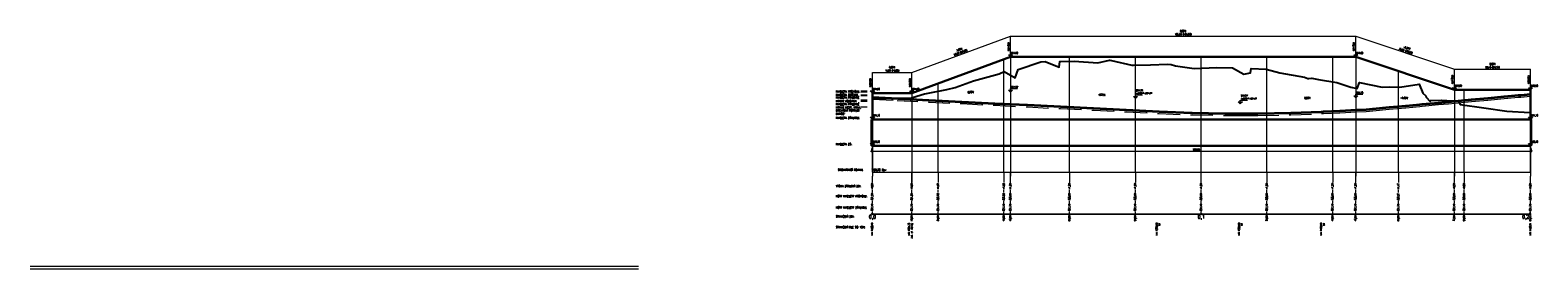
# Model space of a CAD drawing. Header units: metres. Extents: x -643625 to -624851, y -1065677 to -1062422.
# Tile 3 of 4: x -625309 to -624851, y -1064180 to -1064107. Entities that reach past the tile are written whole.
import ezdxf

# ---------------------------------------------------------------- set-up
doc = ezdxf.new("R2010")
doc.units = ezdxf.units.M
doc.linetypes.add('ČÁRKOVANÁ2', pattern=[9.525, 6.35, -3.175])
doc.layers.get('0').update_dxf_attribs({"lineweight": 9})
doc.layers.get('Defpoints').update_dxf_attribs({"lineweight": 15})
for name, color, linetype, lineweight in [('100-hrany komunikace', 1, 'Continuous', 18), ('100-popisky', 1, 'Continuous', 18), ('C3D-NLINIE', 1, 'Continuous', 15), ('C3D-PROFIL-NIVELETA', 1, 'Continuous', 30), ('C3D-PROFIL-POPIS', 7, 'Continuous', 15), ('C3D-PROFIL-POPIS-NIVELETA', 1, 'Continuous', 15), ('C3D-PROFIL-TEREN', 7, 'Continuous', 25), ('C3D-ZOBPROF-OSY-NADPIS', 7, 'Continuous', 15), ('C3D-ZOBPROF-PROUZEK-POPIS', 7, 'Continuous', 15), ('C3D-ZOBPROF-PROUZEK-TEREN', 7, 'Continuous', 15), ('C3D-ZOBPROF-RASTR-VERHL', 7, 'Continuous', 15), ('C3D-ZOBPROF-RASTR-VERVEDL', 7, 'Continuous', 15), ('C3D-ZOBPROF-SROV-ROVINA', 7, 'Continuous', 15), ('XREF', 7, 'Continuous', 13)]:
    doc.layers.add(name, color=color, linetype=linetype, lineweight=lineweight)
doc.styles.add('Romans2mm', font='romans.shx', dxfattribs={"width": 0.8, "height": 2})
doc.styles.get("Standard").update_dxf_attribs({"font": 'romans.shx', "width": 0.8})
doc.dimstyles.new('Koty2mm CS', dxfattribs={"dimtxt": 2, "dimasz": 2, "dimexe": 1.2, "dimexo": 0.1, "dimgap": 0.3, "dimtad": 1, "dimrnd": 0.05, "dimzin": 0, "dimtxsty": 'Romans2mm', "dimblk": 'OBLIQUE', "dimcen": 2, "dimdle": 1.2, "dimclrd": 256, "dimclre": 256, "dimclrt": 256, "dimadec": 0, "dimazin": 0, "dimtfac": 1, "dimtix": 1, "dimtmove": 0, "dimatfit": 3, "dimfxl": 3, "dimfxlon": 1, "dimtolj": 1, "dimtzin": 0, "dimlwd": -1, "dimlwe": -1, "dimarcsym": 0})

# ---------------------------------------------------------------- blocks, each defined once
blk = doc.blocks.new('PP-sipka')
at = {"color": 0, "linetype": 'ByBlock', "lineweight": -2}
for p, q in [((0, 0), (-4, 4)), ((-4, 4), (4, 4)), ((4, 4), (0, 0))]:
    blk.add_line(p, q, dxfattribs=at)
blk = doc.blocks.new('_Oblique')
at = {"color": 0, "linetype": 'ByBlock', "lineweight": -2}
blk.add_line((-0.5, -0.5), (0.5, 0.5), dxfattribs=at)
blk = doc.blocks.new('*D108')
at = {"layer": '100-popisky', "transparency": 16777216}
for p, q in [((-625053.94, -1064144.15), (-624852.69, -1064144.15)), ((-625053.64, -1064143.4), (-625053.64, -1064144.45)), ((-624852.99, -1064143.4), (-624852.99, -1064144.45))]:
    blk.add_line(p, q, dxfattribs=at)
at = {"layer": 'Defpoints', "color": 0, "lineweight": 30, "transparency": 16777216}
for p in [(-625053.64, -1064138.53), (-624852.99, -1064138.9), (-624852.99, -1064144.15)]:
    blk.add_point(p, dxfattribs=at)
at = {"layer": '100-popisky', "transparency": 16777216, "xscale": 0.5, "yscale": 0.5, "zscale": 0.5, "rotation": 180}
blk.add_blockref('_Oblique', (-625053.64, -1064144.15), dxfattribs=at)
at = {"layer": '100-popisky', "transparency": 16777216, "xscale": 0.5, "yscale": 0.5, "zscale": 0.5}
blk.add_blockref('_Oblique', (-624852.99, -1064144.15), dxfattribs=at)
at = {"layer": '100-popisky', "transparency": 16777216, "insert": (-624954.87, -1064143.78), "char_height": 0.5, "attachment_point": 5, "style": 'Romans2mm'}
blk.add_mtext('\\A1;200,65', dxfattribs=at)

msp = doc.modelspace()

# ---------------------------------------------------------------- linework, layer by layer
at = {"layer": '100-hrany komunikace'}
for points in [[(-625011.388, -1064126.287), (-625011.388, -1064125.152), (-625009.22, -1064125.152)], [(-624973.388, -1064128.187), (-624973.388, -1064127.052), (-624971.22, -1064127.052)], [(-624941.488, -1064129.782), (-624941.488, -1064128.647), (-624939.32, -1064128.647)], [(-624906.388, -1064128.027), (-624906.388, -1064126.892), (-624904.22, -1064126.892)]]:
    msp.add_lwpolyline(points, dxfattribs=at)
at = {"layer": 'C3D-NLINIE', "color": 7, "linetype": 'ČÁRKOVANÁ2'}
msp.add_line((-624856.221, -1064127.731), (-624853.242, -1064127.455), dxfattribs=at)
at = {"layer": 'C3D-NLINIE', "color": 40, "linetype": 'Continuous', "lineweight": 35}
for points in [[(-625056.855, -1064128.77), (-625054.941, -1064128.77)], [(-625053.388, -1064127.739), (-625045.68, -1064128.146), (-625036.169, -1064128.647), (-625026.169, -1064129.149), (-625016.169, -1064129.651), (-625006.169, -1064130.152), (-624996.169, -1064130.654), (-624986.169, -1064131.155), (-624976.169, -1064131.657), (-624966.169, -1064132.158), (-624956.169, -1064132.559), (-624946.169, -1064132.759), (-624941.23, -1064132.784), (-624936.169, -1064132.758), (-624926.169, -1064132.556), (-624916.788, -1064132.183), (-624916.17, -1064132.152), (-624911.174, -1064131.9), (-624906.178, -1064131.648), (-624903.181, -1064131.497), (-624901.182, -1064131.311), (-624896.187, -1064130.847), (-624891.191, -1064130.382), (-624886.846, -1064129.978), (-624886.195, -1064129.918), (-624881.2, -1064129.453), (-624878.202, -1064129.174), (-624876.204, -1064128.989), (-624871.208, -1064128.524), (-624866.213, -1064128.06), (-624861.217, -1064127.595), (-624856.905, -1064127.194), (-624856.221, -1064127.131), (-624853.242, -1064126.855)]]:
    msp.add_lwpolyline(points, dxfattribs=at)
at = {"layer": 'C3D-NLINIE', "color": 40, "linetype": 'ČÁRKOVANÁ2', "lineweight": 15}
for points in [[(-625053.388, -1064128.35), (-625045.874, -1064128.746), (-625036.167, -1064129.247), (-625026.167, -1064129.749), (-625016.167, -1064130.251), (-625006.167, -1064130.752), (-624996.167, -1064131.254), (-624986.167, -1064131.755), (-624976.167, -1064132.257), (-624966.167, -1064132.758), (-624956.167, -1064133.159), (-624946.168, -1064133.359), (-624941.228, -1064133.384), (-624936.168, -1064133.358), (-624926.168, -1064133.156), (-624916.786, -1064132.783), (-624916.168, -1064132.752), (-624911.173, -1064132.5), (-624906.178, -1064132.248), (-624903.181, -1064132.097), (-624901.183, -1064131.911), (-624896.188, -1064131.447), (-624891.193, -1064130.982), (-624886.849, -1064130.578), (-624886.198, -1064130.518), (-624881.203, -1064130.053), (-624878.206, -1064129.774), (-624876.208, -1064129.589), (-624871.213, -1064129.124), (-624866.219, -1064128.66), (-624861.224, -1064128.195), (-624856.913, -1064127.794), (-624856.228, -1064127.731)], [(-625056.855, -1064130.721), (-625054.941, -1064130.721)]]:
    msp.add_lwpolyline(points, dxfattribs=at)
at = {"layer": 'C3D-PROFIL-NIVELETA', "color": 1, "linetype": 'Continuous', "lineweight": 30}
for p, q in [((-625053.638, -1064134.528), (-624852.992, -1064134.528)), ((-625053.638, -1064142.528), (-624852.992, -1064142.528))]:
    msp.add_line(p, q, dxfattribs=at)
for points in [[(-625053.388, -1064126.528), (-625041.388, -1064126.528), (-625011.388, -1064115.528), (-624906.388, -1064115.528), (-624876.388, -1064125.528), (-624853.242, -1064125.528)], [(-625056.855, -1064126.1), (-625054.941, -1064126.1)], [(-625053.388, -1064126.528), (-625053.388, -1064134.528)], [(-624853.242, -1064125.528), (-624853.242, -1064134.528)], [(-625053.638, -1064134.528), (-625053.638, -1064142.528)], [(-624852.992, -1064134.528), (-624852.992, -1064142.528)]]:
    msp.add_lwpolyline(points, dxfattribs=at)
at = {"layer": 'C3D-PROFIL-POPIS', "color": 7, "linetype": 'Continuous', "lineweight": 15}
for p, q in [((-625011.388, -1064115.528), (-625011.388, -1064151.778)), ((-624906.388, -1064115.528), (-624906.388, -1064151.778)), ((-625053.388, -1064126.528), (-625053.388, -1064151.778)), ((-625041.388, -1064126.528), (-625041.388, -1064151.778)), ((-624876.388, -1064125.528), (-624876.388, -1064151.778)), ((-624853.242, -1064125.528), (-624853.242, -1064151.778))]:
    msp.add_line(p, q, dxfattribs=at)
at = {"layer": 'C3D-PROFIL-POPIS-NIVELETA', "color": 1, "linetype": 'Continuous', "lineweight": 15}
for p, q in [((-625041.388, -1064120.278), (-625011.388, -1064109.278)), ((-625011.388, -1064115.528), (-625011.388, -1064109.278)), ((-625011.388, -1064115.528), (-625011.388, -1064109.278)), ((-625011.388, -1064109.278), (-624906.388, -1064109.278)), ((-624906.388, -1064115.528), (-624906.388, -1064109.278)), ((-624906.388, -1064115.528), (-624906.388, -1064109.278)), ((-624906.388, -1064109.278), (-624876.388, -1064119.278)), ((-624876.388, -1064125.528), (-624876.388, -1064119.278)), ((-624876.388, -1064125.528), (-624876.388, -1064119.278)), ((-624876.388, -1064119.278), (-624853.242, -1064119.278)), ((-624853.242, -1064125.528), (-624853.242, -1064119.278)), ((-625053.388, -1064126.528), (-625053.388, -1064120.278)), ((-625053.388, -1064120.278), (-625041.388, -1064120.278)), ((-625041.388, -1064126.528), (-625041.388, -1064120.278)), ((-625041.388, -1064126.528), (-625041.388, -1064120.278)), ((-625053.388, -1064134.528), (-625053.388, -1064133.028)), ((-624853.242, -1064134.528), (-624853.242, -1064133.028)), ((-625053.388, -1064142.528), (-625053.388, -1064141.028)), ((-624853.242, -1064142.528), (-624853.242, -1064141.028))]:
    msp.add_line(p, q, dxfattribs=at)
at = {"layer": 'C3D-PROFIL-TEREN', "color": 7, "linetype": 'Continuous', "lineweight": 25}
for points in [[(-625053.388, -1064128.167), (-625051.561, -1064128.213), (-625041.458, -1064127.93), (-625041.388, -1064127.929), (-625041.221, -1064127.877), (-625037.475, -1064126.735), (-625036.93, -1064126.673), (-625030.714, -1064125.422), (-625028.194, -1064124.851), (-625022.673, -1064122.793), (-625014.796, -1064120.65), (-625013.294, -1064120.024), (-625009.95, -1064121.915), (-625009.041, -1064119.418), (-625002.187, -1064117.069), (-625000.841, -1064116.907), (-624996.545, -1064118.635), (-624996.367, -1064116.93), (-624992.017, -1064116.794), (-624984.764, -1064117.301), (-624981.278, -1064116.547), (-624981.236, -1064116.546), (-624981.193, -1064116.543), (-624980.695, -1064116.668), (-624974.47, -1064118.059), (-624973.983, -1064118.092), (-624968.773, -1064117.951), (-624963.578, -1064117.733), (-624962.556, -1064117.894), (-624961.22, -1064118.238), (-624955.483, -1064119.105), (-624948.654, -1064118.792), (-624943.832, -1064118.874), (-624940.398, -1064120.794), (-624938.358, -1064120.345), (-624938.21, -1064119.024), (-624933.652, -1064119.234), (-624929.468, -1064120.349), (-624921.951, -1064121.712), (-624920.998, -1064122.088), (-624920.692, -1064122.136), (-624919.782, -1064122.017), (-624917.679, -1064122.361), (-624912.142, -1064123.329), (-624907.919, -1064124.719), (-624905.933, -1064125.102), (-624905.214, -1064123.368), (-624898.376, -1064124.689), (-624896.229, -1064124.678), (-624893.007, -1064124.717), (-624887.053, -1064123.818), (-624885.945, -1064126.596), (-624885.094, -1064127.369), (-624885.016, -1064127.827), (-624883.724, -1064129.062), (-624883.617, -1064128.743), (-624880.421, -1064128.723), (-624880.393, -1064128.738), (-624876.923, -1064128.867), (-624876.116, -1064128.9), (-624875.138, -1064129.134), (-624874.604, -1064130.026), (-624867.436, -1064130.98), (-624860.422, -1064131.991), (-624853.451, -1064132.41), (-624853.242, -1064132.412)], [(-625056.855, -1064127.147), (-625054.941, -1064127.147)]]:
    msp.add_lwpolyline(points, dxfattribs=at)
at = {"layer": 'C3D-ZOBPROF-PROUZEK-POPIS', "color": 7, "linetype": 'Continuous', "lineweight": 15, "extrusion": (0, 0, -1)}
for centre, start, end in [((625053.388, -1064163.278), 231.34019, 51.34019), ((625053.388, -1064163.278), 51.34019, 231.34019), ((624953.388, -1064163.278), 231.34019, 51.34019), ((624953.388, -1064163.278), 51.34019, 231.34019), ((624853.388, -1064163.278), 231.34019, 51.34019), ((624853.388, -1064163.278), 51.34019, 231.34019)]:
    msp.add_arc(centre, 0.223, start, end, dxfattribs=at)
at = {"layer": 'C3D-ZOBPROF-PROUZEK-POPIS', "color": 7, "linetype": 'Continuous', "lineweight": 15}
msp.add_3dface([(-625053.388, -1064163.353), (-624853.242, -1064163.353), (-624853.242, -1064163.278), (-625053.388, -1064163.278)], dxfattribs=at)
at = {"layer": 'C3D-ZOBPROF-PROUZEK-TEREN', "color": 7, "linetype": 'Continuous', "lineweight": 15}
for p, q in [((-625041.388, -1064153.702), (-625041.388, -1064150.528)), ((-625041.388, -1064150.528), (-625041.388, -1064153.702)), ((-625033.388, -1064150.528), (-625033.388, -1064153.74)), ((-625013.388, -1064150.528), (-625013.388, -1064153.702)), ((-625011.388, -1064153.702), (-625011.388, -1064150.528)), ((-624993.388, -1064150.528), (-624993.388, -1064153.702)), ((-624973.388, -1064150.528), (-624973.388, -1064153.702)), ((-624953.388, -1064153.702), (-624953.388, -1064150.528)), ((-624933.388, -1064150.528), (-624933.388, -1064153.702)), ((-624913.388, -1064150.528), (-624913.388, -1064153.702)), ((-624906.388, -1064153.702), (-624906.388, -1064150.528)), ((-624893.388, -1064150.528), (-624893.388, -1064153.702)), ((-624876.388, -1064153.702), (-624876.388, -1064150.528)), ((-624873.388, -1064150.528), (-624873.388, -1064153.702)), ((-625053.388, -1064153.702), (-625053.388, -1064151.778)), ((-625053.388, -1064156.723), (-625053.388, -1064155.973)), ((-625041.388, -1064156.723), (-625041.388, -1064155.973)), ((-625041.388, -1064156.723), (-625041.388, -1064155.973)), ((-625033.388, -1064156.742), (-625033.388, -1064155.992)), ((-625013.388, -1064156.723), (-625013.388, -1064155.973)), ((-625011.388, -1064156.723), (-625011.388, -1064155.973)), ((-624993.388, -1064156.723), (-624993.388, -1064155.973)), ((-624973.388, -1064156.723), (-624973.388, -1064155.973)), ((-624953.388, -1064156.723), (-624953.388, -1064155.973)), ((-624933.388, -1064156.723), (-624933.388, -1064155.973)), ((-624913.388, -1064156.723), (-624913.388, -1064155.973)), ((-624906.388, -1064156.723), (-624906.388, -1064155.973)), ((-624893.388, -1064156.723), (-624893.388, -1064155.973)), ((-624876.388, -1064156.723), (-624876.388, -1064155.973)), ((-624873.388, -1064156.723), (-624873.388, -1064155.973)), ((-624853.242, -1064153.702), (-624853.242, -1064151.778)), ((-624853.242, -1064156.723), (-624853.242, -1064155.973)), ((-625053.388, -1064160.028), (-625053.388, -1064159.278)), ((-625041.388, -1064160.028), (-625041.388, -1064159.278)), ((-625041.388, -1064160.028), (-625041.388, -1064159.278)), ((-625033.388, -1064160.028), (-625033.388, -1064159.278)), ((-625013.388, -1064160.028), (-625013.388, -1064159.278)), ((-625011.388, -1064160.028), (-625011.388, -1064159.278)), ((-624993.388, -1064160.028), (-624993.388, -1064159.278)), ((-624973.388, -1064160.028), (-624973.388, -1064159.278)), ((-624953.388, -1064160.028), (-624953.388, -1064159.278)), ((-624933.388, -1064160.028), (-624933.388, -1064159.278)), ((-624913.388, -1064160.028), (-624913.388, -1064159.278)), ((-624906.388, -1064160.028), (-624906.388, -1064159.278)), ((-624893.388, -1064160.028), (-624893.388, -1064159.278)), ((-624876.388, -1064160.028), (-624876.388, -1064159.278)), ((-624873.388, -1064160.028), (-624873.388, -1064159.278)), ((-624853.242, -1064160.028), (-624853.242, -1064159.278)), ((-625053.388, -1064163.278), (-625053.388, -1064162.528)), ((-625041.388, -1064163.278), (-625041.388, -1064162.528)), ((-625041.388, -1064163.278), (-625041.388, -1064162.528)), ((-625033.388, -1064163.278), (-625033.388, -1064162.528)), ((-625013.388, -1064163.278), (-625013.388, -1064162.528)), ((-625011.388, -1064163.278), (-625011.388, -1064162.528)), ((-624993.388, -1064163.278), (-624993.388, -1064162.528)), ((-624973.388, -1064163.278), (-624973.388, -1064162.528)), ((-624953.388, -1064163.278), (-624953.388, -1064162.528)), ((-624933.388, -1064163.278), (-624933.388, -1064162.528)), ((-624913.388, -1064163.278), (-624913.388, -1064162.528)), ((-624906.388, -1064163.278), (-624906.388, -1064162.528)), ((-624893.388, -1064163.278), (-624893.388, -1064162.528)), ((-624876.388, -1064163.278), (-624876.388, -1064162.528)), ((-624873.388, -1064163.278), (-624873.388, -1064162.528)), ((-624853.388, -1064163.278), (-624853.388, -1064162.528)), ((-624853.242, -1064163.278), (-624853.242, -1064162.528))]:
    msp.add_line(p, q, dxfattribs=at)
at = {"layer": 'C3D-ZOBPROF-RASTR-VERHL', "color": 7, "linetype": 'Continuous', "lineweight": 15}
for p, q in [((-624953.388, -1064150.528), (-624953.388, -1064115.528)), ((-625053.388, -1064150.528), (-625053.388, -1064126.528)), ((-624853.242, -1064150.528), (-624853.242, -1064125.528))]:
    msp.add_line(p, q, dxfattribs=at)
at = {"layer": 'C3D-ZOBPROF-RASTR-VERVEDL', "color": 7, "linetype": 'Continuous', "lineweight": 15}
for p, q in [((-625013.388, -1064150.528), (-625013.388, -1064116.262)), ((-624993.388, -1064150.528), (-624993.388, -1064115.528)), ((-624973.388, -1064150.528), (-624973.388, -1064115.528)), ((-624933.388, -1064150.528), (-624933.388, -1064115.528)), ((-624913.388, -1064150.528), (-624913.388, -1064115.528)), ((-625033.388, -1064150.528), (-625033.388, -1064123.595)), ((-624893.388, -1064150.528), (-624893.388, -1064119.862)), ((-624873.388, -1064150.528), (-624873.388, -1064125.528))]:
    msp.add_line(p, q, dxfattribs=at)
at = {"layer": 'C3D-ZOBPROF-SROV-ROVINA', "color": 7, "linetype": 'Continuous', "lineweight": 15}
msp.add_line((-625053.388, -1064150.528), (-624853.242, -1064150.528), dxfattribs=at)
at = {"layer": 'XREF'}
for points in [[(-625309.497, -1064179.128), (-625124.497, -1064179.128)], [(-625309.497, -1064179.928), (-625124.497, -1064179.928)]]:
    msp.add_lwpolyline(points, dxfattribs=at)

# ---------------------------------------------------------------- block references
at = {"layer": 'C3D-PROFIL-POPIS-NIVELETA', "color": 1, "linetype": 'Continuous', "lineweight": 15, "xscale": 0.15625, "yscale": 0.15625, "zscale": 0.15625}
for p in [(-625011.388, -1064115.528), (-624906.388, -1064115.528), (-625053.388, -1064126.528), (-625041.388, -1064126.528), (-625011.388, -1064126.287), (-624973.388, -1064128.187), (-624906.388, -1064128.027), (-624876.388, -1064125.528), (-624853.242, -1064125.528), (-624853.242, -1064125.528), (-624941.488, -1064129.782), (-625053.388, -1064134.528), (-624853.242, -1064134.528), (-625053.388, -1064142.528), (-624853.242, -1064142.528)]:
    msp.add_blockref('PP-sipka', p, dxfattribs=at)

# ---------------------------------------------------------------- texts
at = {"layer": 'C3D-PROFIL-POPIS-NIVELETA', "color": 1, "linetype": 'Continuous', "lineweight": 15}
for s, insert, char_height, attachment_point in [('105,00 (105,00)', (-624958.888, -1064109.091), 0.5, 8), ('0,00%', (-624958.888, -1064108.091), 0.5, 8), ('233,00', (-625011.201, -1064114.716), 0.5, 7), ('233,00', (-624906.201, -1064114.716), 0.5, 7), ('12,00 (12,00)', (-625047.388, -1064120.091), 0.5, 8), ('0,00%', (-625047.388, -1064119.091), 0.5, 8), ('23,15 (23,15)', (-624864.815, -1064119.091), 0.5, 8), ('0,00%', (-624864.815, -1064118.091), 0.5, 8), ('232,00', (-624876.201, -1064124.716), 0.5, 7), ('232,00', (-624853.054, -1064124.716), 0.5, 7), ('232,00', (-624853.054, -1064124.716), 0.5, 7), ('NIVELETA VRCHOLU:', (-625064.451, -1064126.046), 0.625, 4), ('NIVELETA TERÉNU:', (-625064.451, -1064127.046), 0.625, 4), ('231,90', (-625053.201, -1064125.716), 0.5, 7), ('231,90', (-625041.201, -1064125.716), 0.5, 7), ('231,92', (-625011.201, -1064125.039), 0.5, 7), ('231,73\\Pvyústění potrubí', (-624973.201, -1064126.939), 0.5, 7), ('231,57\\Pvyústění potrubí', (-624941.301, -1064128.534), 0.5, 7), ('231,75', (-624906.201, -1064126.779), 0.5, 7), ('231,10', (-625053.201, -1064133.716), 0.5, 7), ('231,10', (-624853.054, -1064133.716), 0.5, 7), ('NIVELETA ZÁKLADU:', (-625064.451, -1064134.046), 0.625, 4), ('NIVELETA ZS:', (-625064.451, -1064142.046), 0.625, 4), ('230,30', (-625053.201, -1064141.716), 0.5, 7), ('230,30', (-624853.054, -1064141.716), 0.5, 7)]:
    msp.add_mtext(s, dxfattribs=dict(at, insert=insert, char_height=char_height, attachment_point=attachment_point))
at = {"layer": 'C3D-PROFIL-POPIS-NIVELETA', "color": 1, "linetype": 'Continuous', "lineweight": 15, "char_height": 0.5, "attachment_point": 8}
for s, insert, rotation in [('30,00 (30,00)', (-625026.453, -1064114.602), 20.1363), ('3,67%', (-625026.797, -1064113.664), 20.1363), ('0,04200', (-625011.576, -1064112.403), 90), ('0,14700', (-624906.576, -1064112.403), 90), ('30,00 (30,00)', (-624891.329, -1064114.101), 341.56505), ('-3,33%', (-624891.012, -1064113.152), 341.56505), ('0,00000', (-625053.576, -1064123.403), 90), ('0,01200', (-625041.576, -1064123.403), 90), ('0,17700', (-624876.576, -1064122.403), 90), ('0,20015', (-624853.429, -1064122.403), 90), ('0,20015', (-624853.429, -1064122.403), 90), ('0,50%', (-625023.47, -1064126.643), 2.99501), ('-0,50%', (-624983.71, -1064127.423), 357.00499), ('0,50%', (-624921.073, -1064128.422), 2.99501), ('-0,50%', (-624891.703, -1064128.422), 357.00499)]:
    msp.add_mtext(s, dxfattribs=dict(at, insert=insert, rotation=rotation))
at = {"layer": 'C3D-PROFIL-POPIS-NIVELETA', "color": 40, "linetype": 'Continuous', "lineweight": 15, "char_height": 0.625, "attachment_point": 4}
for s, insert in [('NIVELETA PŘILEHLÉ\\PHRANY VOZOVKY:', (-625064.451, -1064128.436)), ('NIVELETA PŘILEHLÉ\\PHRANY NEZP. KRAJ.:', (-625064.451, -1064130.387)), ('DRENÁŽNÍ POTRUBÍ\\PDN150:', (-625064.451, -1064132.338))]:
    msp.add_mtext(s, dxfattribs=dict(at, insert=insert))
at = {"layer": 'C3D-ZOBPROF-OSY-NADPIS', "color": 7, "linetype": 'Continuous', "lineweight": 15, "insert": (-625056.513, -1064149.528), "char_height": 0.625, "attachment_point": 2}
msp.add_mtext('SROVNÁVACÍ ROVINA:       229,50 Bpv', dxfattribs=at)
at = {"layer": 'C3D-ZOBPROF-PROUZEK-POPIS', "color": 7, "linetype": 'Continuous', "lineweight": 15, "char_height": 1.125, "attachment_point": 5}
for s, insert in [('0,0', (-625053.367, -1064164.278)), ('0,1', (-624953.388, -1064164.278)), ('0,2', (-624854.707, -1064164.278))]:
    msp.add_mtext(s, dxfattribs=dict(at, insert=insert))
at = {"layer": 'C3D-ZOBPROF-PROUZEK-TEREN', "color": 7, "linetype": 'Continuous', "lineweight": 15, "char_height": 0.625, "attachment_point": 4}
for s, insert in [('{\\C1;VÝŠKA ZÁRUBNÍ ZDI:}', (-625064.451, -1064154.81)), ('{\\C1;KÓTY NIVELETY VRCHOLU:}', (-625064.451, -1064157.843)), ('STANIČENÍ ZDI:', (-625064.451, -1064164.028)), ('STANIČENÍ DLE SO 101:', (-625064.451, -1064167.272))]:
    msp.add_mtext(s, dxfattribs=dict(at, insert=insert))
at = {"layer": 'C3D-ZOBPROF-PROUZEK-TEREN', "color": 7, "linetype": 'Continuous', "lineweight": 15, "char_height": 0.5, "rotation": 90}
for s, insert, attachment_point in [('{\\C1;+0,80}', (-625053.388, -1064155.785), 4), ('{\\C1;+0,80}', (-625041.388, -1064155.785), 4), ('{\\C1;+0,80}', (-625041.388, -1064155.785), 4), ('{\\C1;+1,09}', (-625033.388, -1064155.804), 4), ('{\\C1;+1,83}', (-625013.388, -1064155.785), 4), ('{\\C1;+1,90}', (-625011.388, -1064155.785), 4), ('{\\C1;+1,90}', (-624993.388, -1064155.785), 4), ('{\\C1;+1,90}', (-624973.388, -1064155.785), 4), ('{\\C1;+1,90}', (-624953.388, -1064155.785), 4), ('{\\C1;+1,90}', (-624933.388, -1064155.785), 4), ('{\\C1;+1,90}', (-624913.388, -1064155.785), 4), ('{\\C1;+1,90}', (-624906.388, -1064155.785), 4), ('{\\C1;+1,47}', (-624893.388, -1064155.785), 4), ('{\\C1;+0,90}', (-624876.388, -1064155.785), 4), ('{\\C1;+0,90}', (-624873.388, -1064155.785), 4), ('{\\C1;+0,90}', (-624853.242, -1064155.785), 4), ('{\\C1;231,90}', (-625053.388, -1064159.091), 4), ('{\\C1;231,90}', (-625041.388, -1064159.091), 4), ('{\\C1;231,90}', (-625041.388, -1064159.091), 4), ('{\\C1;232,19}', (-625033.388, -1064159.091), 4), ('{\\C1;232,93}', (-625013.388, -1064159.091), 4), ('{\\C1;233,00}', (-625011.388, -1064159.091), 4), ('{\\C1;233,00}', (-624993.388, -1064159.091), 4), ('{\\C1;233,00}', (-624973.388, -1064159.091), 4), ('{\\C1;233,00}', (-624953.388, -1064159.091), 4), ('{\\C1;233,00}', (-624933.388, -1064159.091), 4), ('{\\C1;233,00}', (-624913.388, -1064159.091), 4), ('{\\C1;233,00}', (-624906.388, -1064159.091), 4), ('{\\C1;232,57}', (-624893.388, -1064159.091), 4), ('{\\C1;232,00}', (-624876.388, -1064159.091), 4), ('{\\C1;232,00}', (-624873.388, -1064159.091), 4), ('{\\C1;232,00}', (-624853.242, -1064159.091), 4), ('12,00', (-625041.388, -1064163.716), 6), ('20,00', (-625033.388, -1064163.716), 6), ('40,00', (-625013.388, -1064163.716), 6), ('42,00', (-625011.388, -1064163.716), 6), ('60,00', (-624993.388, -1064163.716), 6), ('80,00', (-624973.388, -1064163.716), 6), ('20,00', (-624933.388, -1064163.716), 6), ('40,00', (-624913.388, -1064163.716), 6), ('47,00', (-624906.388, -1064163.716), 6), ('60,00', (-624893.388, -1064163.716), 6), ('77,00', (-624876.388, -1064163.716), 6), ('80,00', (-624873.388, -1064163.716), 6), ('00,15', (-624853.242, -1064163.716), 6)]:
    msp.add_mtext(s, dxfattribs=dict(at, insert=insert, attachment_point=attachment_point))
at = {"layer": 'C3D-ZOBPROF-PROUZEK-TEREN', "color": 1, "linetype": 'Continuous', "lineweight": 15, "insert": (-625064.451, -1064161.278), "char_height": 0.625, "attachment_point": 4}
msp.add_mtext('KÓTY NIVELETY ZÁKLADU:', dxfattribs=at)
at = {"layer": 'C3D-ZOBPROF-PROUZEK-TEREN', "color": 1, "linetype": 'Continuous', "lineweight": 15, "char_height": 0.5, "attachment_point": 4, "rotation": 90}
for insert in [(-625053.388, -1064162.341), (-625041.388, -1064162.341), (-625041.388, -1064162.341), (-625033.388, -1064162.341), (-625013.388, -1064162.341), (-625011.388, -1064162.341), (-624993.388, -1064162.341), (-624973.388, -1064162.341), (-624953.388, -1064162.341), (-624933.388, -1064162.341), (-624913.388, -1064162.341), (-624906.388, -1064162.341), (-624893.388, -1064162.341), (-624876.388, -1064162.341), (-624873.388, -1064162.341), (-624853.242, -1064162.341)]:
    msp.add_mtext('231,10', dxfattribs=dict(at, insert=insert))
at = {"layer": 'C3D-ZOBPROF-PROUZEK-TEREN', "color": 40, "linetype": 'Continuous', "lineweight": 15, "char_height": 0.5, "attachment_point": 6, "rotation": 90}
for s, insert in [('km 1283,10', (-625053.388, -1064165.989)), ('km 1294,73\\Pzač. sil. obruby', (-625041.758, -1064165.989)), ('km 1370,00\\PUV', (-624966.488, -1064165.989)), ('km 1395,00\\PUV', (-624941.488, -1064165.989)), ('km 1420,00\\PUV', (-624916.488, -1064165.989)), ('km 1482,84', (-624853.242, -1064165.989))]:
    msp.add_mtext(s, dxfattribs=dict(at, insert=insert))

# ---------------------------------------------------------------- dimensions: what is measured, and where the dimension line sits
at = {"layer": '100-popisky'}
dim = msp.add_linear_dim(base=(-624852.992, -1064144.154), p1=(-625053.638, -1064138.528), p2=(-624852.992, -1064138.896), angle=180, dimstyle='Koty2mm CS', dxfattribs=at)
dim.commit()
dim.dimension.update_dxf_attribs({"geometry": '*D108', "text_midpoint": (-624954.872, -1064144.154), "dimtype": 160})

doc.saveas('drawing.dxf')
